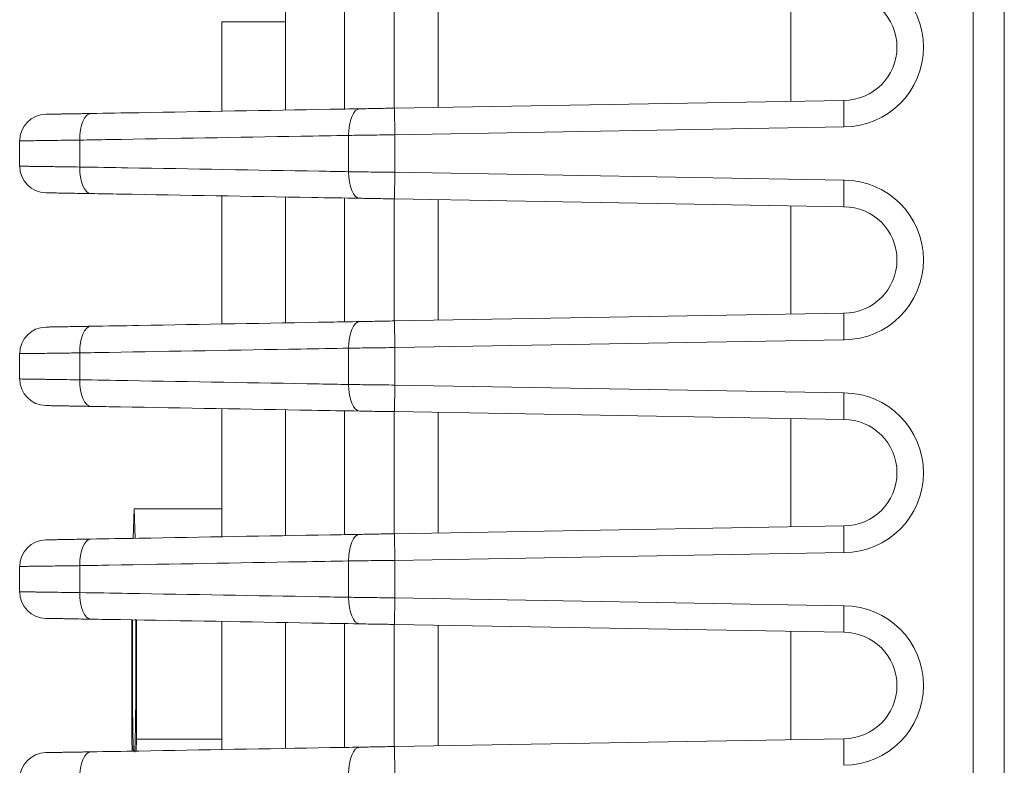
# Model space of a CAD drawing. Header units: millimetres. Extents: x 990 to 1809, y 0 to 562.
# Tile 53 of 256: x 1198 to 1217, y 349 to 363. Entities that reach past the tile are written whole.
import ezdxf

# ---------------------------------------------------------------- set-up
doc = ezdxf.new("R2010")
doc.units = ezdxf.units.MM
doc.layers.add('1', color=7, linetype='Continuous', true_color=0xffffff)

msp = doc.modelspace()

# ---------------------------------------------------------------- linework, layer by layer
at = {"layer": '1', "color": 7, "linetype": 'Continuous', "lineweight": 18}
for p, q in [((1216.353, 298.616), (1216.353, 378.66)), ((1216.94, 378.66), (1216.94, 304.388)), ((1203.421, 361.455), (1203.421, 363.821)), ((1204.528, 363.802), (1204.528, 361.474)), ((1205.467, 361.491), (1205.467, 363.786)), ((1206.29, 363.771), (1206.29, 361.505)), ((1202.221, 361.441), (1202.221, 363.117)), ((1202.221, 363.117), (1203.421, 363.117)), ((1205.469, 361.491), (1213.921, 361.638)), ((1205.469, 361.491), (1205.477, 360.991)), ((1213.925, 361.138), (1205.477, 360.991)), ((1205.477, 360.286), (1205.469, 359.786)), ((1205.477, 360.286), (1213.925, 360.138)), ((1202.221, 359.842), (1202.221, 357.434)), ((1203.421, 357.455), (1203.421, 359.821)), ((1204.528, 359.802), (1204.528, 357.474)), ((1205.467, 357.491), (1205.467, 359.786)), ((1213.921, 359.638), (1205.469, 359.786)), ((1206.29, 359.771), (1206.29, 357.505)), ((1205.469, 357.491), (1213.921, 357.638)), ((1205.477, 356.991), (1205.469, 357.491)), ((1213.925, 357.138), (1205.477, 356.991)), ((1205.477, 356.286), (1205.469, 355.786)), ((1205.477, 356.286), (1213.925, 356.138)), ((1202.221, 355.842), (1202.221, 353.433)), ((1203.421, 353.455), (1203.421, 355.821)), ((1204.528, 355.802), (1204.528, 353.474)), ((1205.467, 353.491), (1205.467, 355.786)), ((1213.921, 355.638), (1205.469, 355.786)), ((1206.29, 355.771), (1206.29, 353.505)), ((1200.573, 353.96), (1200.556, 353.405)), ((1202.221, 353.96), (1200.573, 353.96)), ((1200.59, 353.405), (1200.573, 353.96)), ((1205.469, 353.491), (1213.921, 353.638)), ((1205.477, 352.991), (1205.469, 353.491)), ((1213.925, 353.138), (1205.477, 352.991)), ((1205.469, 351.786), (1205.477, 352.286)), ((1205.477, 352.286), (1213.925, 352.138)), ((1200.529, 351.872), (1200.529, 349.63)), ((1200.616, 349.63), (1200.616, 351.87)), ((1202.221, 351.842), (1202.221, 349.433)), ((1203.421, 349.455), (1203.421, 351.821)), ((1204.528, 351.802), (1204.528, 349.474)), ((1205.467, 349.491), (1205.467, 351.786)), ((1213.921, 351.638), (1205.469, 351.786)), ((1206.29, 351.771), (1206.29, 349.505)), ((1200.529, 349.63), (1200.536, 349.404)), ((1200.61, 349.406), (1200.616, 349.63)), ((1202.221, 349.63), (1200.616, 349.63)), ((1205.469, 349.491), (1213.921, 349.638)), ((1205.469, 349.491), (1205.477, 348.991))]:
    msp.add_line(p, q, dxfattribs=at)
for centre, radius, start, end in [((1213.921, 362.638), 1.5, 270.1835, 89.8165), ((1213.921, 362.638), 1, 270, 90), ((1198.921, 360.876), 0.5, 91, 180), ((1198.921, 360.4), 0.5, 180, 269), ((1213.921, 358.638), 1.5, 270.1835, 89.8165), ((1213.921, 358.638), 1, 270, 90), ((1198.921, 356.876), 0.5, 91, 180), ((1198.921, 356.4), 0.5, 180, 269), ((1213.921, 354.638), 1.5, 270.1835, 89.8165), ((1213.921, 354.638), 1, 270, 90), ((1198.921, 352.876), 0.5, 91, 180), ((1198.921, 352.4), 0.5, 180, 269), ((1213.921, 350.638), 1.5, 270.1835, 89.8165), ((1213.921, 350.638), 1, 270, 90), ((1198.921, 348.876), 0.5, 91, 180)]:
    msp.add_arc(centre, radius, start, end, dxfattribs=at)
for centre, major_axis, ratio, start_param, end_param in [((1199.768, 360.891), (0.009, -0.5), 0.434696, 3.141593, 4.704801), ((1204.825, 360.979), (-0.009, 0.5), 0.434695, 0, 1.563209), ((1199.768, 360.385), (0.009, 0.5), 0.434696, 1.578384, 3.141593), ((1204.825, 360.297), (0.009, 0.5), 0.434696, 1.578384, 3.141593), ((1204.825, 356.979), (-0.009, 0.5), 0.434696, 0, 1.563209), ((1199.768, 356.891), (0.009, -0.5), 0.434696, 3.141593, 4.704802), ((1199.768, 356.385), (0.009, 0.5), 0.434696, 1.578384, 3.141593), ((1204.825, 356.297), (0.009, 0.5), 0.434696, 1.578384, 3.141593), ((1199.768, 352.891), (0.009, -0.5), 0.434695, 3.141593, 4.704802), ((1204.825, 352.979), (0.009, -0.5), 0.434696, 3.141593, 4.704802), ((1199.768, 352.385), (0.009, 0.5), 0.434695, 1.578384, 3.141593), ((1204.825, 352.297), (0.009, 0.5), 0.434695, 1.578384, 3.141593), ((1200.573, 351.073), (0, 1.85), 0.017452, 3.561781, 5.165564), ((1200.573, 351.073), (0, 1.85), 0.017452, 1.122727, 2.706924), ((1204.825, 348.979), (0.009, -0.5), 0.434695, 3.141593, 4.704802), ((1199.768, 348.891), (0.009, -0.5), 0.434695, 3.141593, 4.704802)]:
    msp.add_ellipse(centre, major_axis=major_axis, ratio=ratio, start_param=start_param, end_param=end_param, dxfattribs=at)
for points, degree in [([(1212.922, 363.656), (1212.922, 361.621)], 1), ([(1204.608, 360.297), (1204.608, 360.524), (1204.608, 360.752), (1204.608, 360.979)], 3), ([(1205.477, 360.991), (1205.477, 360.756), (1205.477, 360.521), (1205.477, 360.286)], 3), ([(1198.42, 360.4), (1198.42, 360.559), (1198.42, 360.717), (1198.42, 360.876)], 3), ([(1199.551, 360.891), (1199.551, 360.722), (1199.551, 360.554), (1199.551, 360.385)], 3), ([(1212.922, 359.656), (1212.922, 357.621)], 1), ([(1199.551, 356.891), (1199.551, 356.722), (1199.551, 356.554), (1199.551, 356.385)], 3), ([(1204.608, 356.297), (1204.608, 356.524), (1204.608, 356.752), (1204.608, 356.979)], 3), ([(1205.477, 356.991), (1205.477, 356.756), (1205.477, 356.521), (1205.477, 356.286)], 3), ([(1198.42, 356.4), (1198.42, 356.559), (1198.42, 356.717), (1198.42, 356.876)], 3), ([(1212.922, 355.656), (1212.922, 353.621)], 1), ([(1205.477, 352.991), (1205.477, 352.756), (1205.477, 352.521), (1205.477, 352.286)], 3), ([(1198.42, 352.4), (1198.42, 352.559), (1198.42, 352.717), (1198.42, 352.876)], 3), ([(1199.551, 352.891), (1199.551, 352.722), (1199.551, 352.554), (1199.551, 352.385)], 3), ([(1204.608, 352.297), (1204.608, 352.524), (1204.608, 352.752), (1204.608, 352.979)], 3), ([(1212.922, 351.656), (1212.922, 349.621)], 1)]:
    msp.add_open_spline(points, degree=degree, dxfattribs=at)
for points, knots in [([(1213.925, 361.138), (1213.925, 361.154), (1213.925, 361.171), (1213.925, 361.203), (1213.924, 361.22), (1213.924, 361.252), (1213.924, 361.268), (1213.924, 361.299), (1213.923, 361.33), (1213.923, 361.359), (1213.923, 361.388), (1213.923, 361.403), (1213.922, 361.443), (1213.922, 361.469), (1213.922, 361.503), (1213.922, 361.514), (1213.921, 361.535), (1213.921, 361.545), (1213.921, 361.572), (1213.921, 361.587), (1213.921, 361.606), (1213.921, 361.612), (1213.921, 361.621), (1213.921, 361.625), (1213.921, 361.635), (1213.921, 361.638), (1213.921, 361.638)], [0, 0, 0, 0, 0.0625, 0.0625, 0.125, 0.125, 0.1875, 0.1875, 0.25, 0.3125, 0.3125, 0.375, 0.375, 0.5, 0.5, 0.5625, 0.5625, 0.625, 0.625, 0.75, 0.75, 0.8125, 0.8125, 0.875, 0.875, 1, 1, 1, 1]), ([(1198.912, 361.376), (1198.912, 361.376), (1198.917, 361.376), (1198.936, 361.377), (1198.951, 361.377), (1198.975, 361.377), (1198.98, 361.377), (1198.991, 361.378), (1198.997, 361.378), (1199.015, 361.378), (1199.028, 361.378), (1199.071, 361.379), (1199.104, 361.379), (1199.159, 361.38), (1199.179, 361.381), (1199.21, 361.381), (1199.221, 361.382), (1199.242, 361.382), (1199.253, 361.382), (1199.31, 361.383), (1199.408, 361.385), (1199.518, 361.387), (1199.605, 361.388), (1199.635, 361.389), (1199.697, 361.39), (1199.728, 361.39), (1199.76, 361.391)], [0, 0, 0, 0, 0.125, 0.125, 0.25, 0.25, 0.28125, 0.28125, 0.3125, 0.3125, 0.375, 0.375, 0.5, 0.5, 0.5625, 0.5625, 0.59375, 0.59375, 0.625, 0.625, 0.75, 0.875, 0.875, 0.9375, 0.9375, 1, 1, 1, 1]), ([(1199.76, 361.391), (1200.06, 361.396), (1200.36, 361.401), (1201.861, 361.428), (1203.061, 361.449), (1204.447, 361.473), (1204.632, 361.476), (1204.817, 361.479)], [0, 0, 0, 0, 0.17806, 0.17806, 0.890298, 0.890298, 1, 1, 1, 1]), ([(1204.817, 361.479), (1204.868, 361.48), (1204.971, 361.482), (1205.132, 361.485), (1205.243, 361.487), (1205.356, 361.489), (1205.412, 361.49), (1205.469, 361.491)], [0, 0, 0, 0, 0.25, 0.5, 0.75, 0.75, 1, 1, 1, 1]), ([(1204.608, 360.979), (1204.308, 360.974), (1204.008, 360.969), (1202.507, 360.943), (1201.306, 360.922), (1199.921, 360.897), (1199.736, 360.894), (1199.551, 360.891)], [0, 0, 0, 0, 0.17806, 0.17806, 0.890298, 0.890298, 1, 1, 1, 1]), ([(1205.477, 360.991), (1205.402, 360.99), (1205.327, 360.989), (1205.177, 360.987), (1205.103, 360.986), (1204.957, 360.984), (1204.886, 360.983), (1204.745, 360.981), (1204.676, 360.98), (1204.608, 360.979)], [0, 0, 0, 0, 0.25, 0.25, 0.5, 0.5, 0.75, 0.75, 1, 1, 1, 1]), ([(1199.551, 360.891), (1199.509, 360.89), (1199.467, 360.89), (1199.385, 360.889), (1199.345, 360.888), (1199.228, 360.887), (1199.081, 360.885), (1198.952, 360.883), (1198.876, 360.882), (1198.861, 360.882), (1198.832, 360.882), (1198.79, 360.881), (1198.751, 360.881), (1198.676, 360.88), (1198.633, 360.879), (1198.576, 360.878), (1198.558, 360.878), (1198.534, 360.878), (1198.526, 360.878), (1198.512, 360.877), (1198.505, 360.877), (1198.472, 360.877), (1198.453, 360.877), (1198.427, 360.876), (1198.42, 360.876), (1198.42, 360.876)], [0, 0, 0, 0, 0.0625, 0.0625, 0.125, 0.125, 0.25, 0.375, 0.375, 0.40625, 0.40625, 0.4375, 0.5, 0.5, 0.625, 0.625, 0.6875, 0.6875, 0.71875, 0.71875, 0.75, 0.75, 0.875, 0.875, 1, 1, 1, 1]), ([(1198.42, 360.4), (1198.42, 360.4), (1198.422, 360.4), (1198.429, 360.4), (1198.434, 360.4), (1198.454, 360.4), (1198.493, 360.399), (1198.557, 360.398), (1198.605, 360.398), (1198.615, 360.397), (1198.635, 360.397), (1198.667, 360.397), (1198.703, 360.396), (1198.777, 360.395), (1198.832, 360.395), (1198.922, 360.393), (1198.953, 360.393), (1199.002, 360.392), (1199.019, 360.392), (1199.053, 360.392), (1199.07, 360.391), (1199.157, 360.39), (1199.231, 360.389), (1199.385, 360.387), (1199.466, 360.386), (1199.551, 360.385)], [0, 0, 0, 0, 0.0625, 0.0625, 0.125, 0.125, 0.25, 0.375, 0.375, 0.40625, 0.40625, 0.4375, 0.5, 0.5, 0.625, 0.625, 0.6875, 0.6875, 0.71875, 0.71875, 0.75, 0.75, 0.875, 0.875, 1, 1, 1, 1]), ([(1199.551, 360.385), (1199.851, 360.38), (1200.151, 360.375), (1201.652, 360.349), (1202.853, 360.328), (1204.238, 360.303), (1204.423, 360.3), (1204.608, 360.297)], [0, 0, 0, 0, 0.17806, 0.17806, 0.890298, 0.890298, 1, 1, 1, 1]), ([(1204.608, 360.297), (1204.676, 360.296), (1204.745, 360.295), (1204.886, 360.293), (1204.957, 360.292), (1205.103, 360.29), (1205.177, 360.289), (1205.327, 360.288), (1205.402, 360.287), (1205.477, 360.286)], [0, 0, 0, 0, 0.25, 0.25, 0.5, 0.5, 0.75, 0.75, 1, 1, 1, 1]), ([(1213.925, 360.138), (1213.925, 360.122), (1213.925, 360.106), (1213.925, 360.073), (1213.924, 360.056), (1213.924, 360.024), (1213.924, 360.008), (1213.924, 359.977), (1213.923, 359.946), (1213.923, 359.917), (1213.923, 359.888), (1213.923, 359.874), (1213.922, 359.833), (1213.922, 359.808), (1213.922, 359.773), (1213.922, 359.762), (1213.921, 359.741), (1213.921, 359.731), (1213.921, 359.704), (1213.921, 359.689), (1213.921, 359.67), (1213.921, 359.664), (1213.921, 359.655), (1213.921, 359.651), (1213.921, 359.641), (1213.921, 359.638), (1213.921, 359.638)], [0, 0, 0, 0, 0.0625, 0.0625, 0.125, 0.125, 0.1875, 0.1875, 0.25, 0.3125, 0.3125, 0.375, 0.375, 0.5, 0.5, 0.5625, 0.5625, 0.625, 0.625, 0.75, 0.75, 0.8125, 0.8125, 0.875, 0.875, 1, 1, 1, 1]), ([(1199.76, 359.885), (1199.696, 359.886), (1199.635, 359.887), (1199.519, 359.889), (1199.464, 359.89), (1199.399, 359.892), (1199.386, 359.892), (1199.361, 359.892), (1199.348, 359.892), (1199.311, 359.893), (1199.288, 359.894), (1199.22, 359.895), (1199.179, 359.895), (1199.123, 359.896), (1199.106, 359.897), (1199.081, 359.897), (1199.073, 359.897), (1199.057, 359.898), (1199.05, 359.898), (1199.014, 359.898), (1198.966, 359.899), (1198.937, 359.9), (1198.922, 359.9), (1198.918, 359.9), (1198.913, 359.9), (1198.912, 359.9), (1198.912, 359.9)], [0, 0, 0, 0, 0.125, 0.125, 0.25, 0.25, 0.28125, 0.28125, 0.3125, 0.3125, 0.375, 0.375, 0.5, 0.5, 0.5625, 0.5625, 0.59375, 0.59375, 0.625, 0.625, 0.75, 0.875, 0.875, 0.9375, 0.9375, 1, 1, 1, 1]), ([(1204.817, 359.797), (1204.516, 359.802), (1204.216, 359.807), (1202.716, 359.834), (1201.515, 359.855), (1200.129, 359.879), (1199.945, 359.882), (1199.76, 359.885)], [0, 0, 0, 0, 0.17806, 0.17806, 0.890298, 0.890298, 1, 1, 1, 1]), ([(1205.469, 359.786), (1205.412, 359.787), (1205.356, 359.788), (1205.243, 359.79), (1205.132, 359.791), (1204.971, 359.794), (1204.868, 359.796), (1204.817, 359.797)], [0, 0, 0, 0, 0.25, 0.25, 0.5, 0.75, 1, 1, 1, 1]), ([(1213.925, 357.138), (1213.925, 357.154), (1213.925, 357.171), (1213.925, 357.203), (1213.924, 357.22), (1213.924, 357.252), (1213.924, 357.268), (1213.924, 357.299), (1213.923, 357.33), (1213.923, 357.359), (1213.923, 357.388), (1213.923, 357.403), (1213.922, 357.443), (1213.922, 357.469), (1213.922, 357.503), (1213.922, 357.514), (1213.921, 357.535), (1213.921, 357.545), (1213.921, 357.572), (1213.921, 357.587), (1213.921, 357.606), (1213.921, 357.612), (1213.921, 357.621), (1213.921, 357.625), (1213.921, 357.635), (1213.921, 357.638), (1213.921, 357.638)], [0, 0, 0, 0, 0.0625, 0.0625, 0.125, 0.125, 0.1875, 0.1875, 0.25, 0.3125, 0.3125, 0.375, 0.375, 0.5, 0.5, 0.5625, 0.5625, 0.625, 0.625, 0.75, 0.75, 0.8125, 0.8125, 0.875, 0.875, 1, 1, 1, 1]), ([(1199.76, 357.391), (1200.06, 357.396), (1200.36, 357.401), (1201.861, 357.428), (1203.061, 357.449), (1204.447, 357.473), (1204.632, 357.476), (1204.817, 357.479)], [0, 0, 0, 0, 0.17806, 0.17806, 0.890298, 0.890298, 1, 1, 1, 1]), ([(1204.817, 357.479), (1204.868, 357.48), (1204.971, 357.482), (1205.132, 357.485), (1205.243, 357.487), (1205.356, 357.489), (1205.412, 357.49), (1205.469, 357.491)], [0, 0, 0, 0, 0.25, 0.5, 0.75, 0.75, 1, 1, 1, 1]), ([(1198.912, 357.376), (1198.912, 357.376), (1198.917, 357.376), (1198.936, 357.377), (1198.951, 357.377), (1198.975, 357.377), (1198.98, 357.377), (1198.991, 357.378), (1198.997, 357.378), (1199.015, 357.378), (1199.028, 357.378), (1199.071, 357.379), (1199.104, 357.379), (1199.159, 357.38), (1199.179, 357.381), (1199.21, 357.381), (1199.221, 357.382), (1199.242, 357.382), (1199.253, 357.382), (1199.31, 357.383), (1199.408, 357.385), (1199.518, 357.387), (1199.605, 357.388), (1199.635, 357.389), (1199.697, 357.39), (1199.728, 357.39), (1199.76, 357.391)], [0, 0, 0, 0, 0.125, 0.125, 0.25, 0.25, 0.28125, 0.28125, 0.3125, 0.3125, 0.375, 0.375, 0.5, 0.5, 0.5625, 0.5625, 0.59375, 0.59375, 0.625, 0.625, 0.75, 0.875, 0.875, 0.9375, 0.9375, 1, 1, 1, 1]), ([(1199.551, 356.891), (1199.509, 356.89), (1199.467, 356.89), (1199.385, 356.889), (1199.345, 356.888), (1199.228, 356.887), (1199.081, 356.885), (1198.952, 356.883), (1198.876, 356.882), (1198.861, 356.882), (1198.832, 356.882), (1198.79, 356.881), (1198.751, 356.881), (1198.676, 356.88), (1198.633, 356.879), (1198.576, 356.878), (1198.558, 356.878), (1198.534, 356.878), (1198.526, 356.878), (1198.512, 356.877), (1198.505, 356.877), (1198.472, 356.877), (1198.453, 356.877), (1198.427, 356.876), (1198.421, 356.876), (1198.42, 356.876)], [0, 0, 0, 0, 0.062541, 0.062541, 0.125081, 0.125081, 0.250162, 0.375243, 0.375243, 0.406513, 0.406513, 0.437784, 0.500324, 0.500324, 0.625405, 0.625405, 0.687946, 0.687946, 0.719216, 0.719216, 0.750486, 0.750486, 0.875567, 0.875567, 1, 1, 1, 1]), ([(1204.608, 356.979), (1204.308, 356.974), (1204.008, 356.969), (1202.507, 356.943), (1201.306, 356.922), (1199.921, 356.897), (1199.736, 356.894), (1199.551, 356.891)], [0, 0, 0, 0, 0.17806, 0.17806, 0.890298, 0.890298, 1, 1, 1, 1]), ([(1205.477, 356.991), (1205.402, 356.99), (1205.327, 356.989), (1205.177, 356.987), (1205.103, 356.986), (1204.957, 356.984), (1204.886, 356.983), (1204.745, 356.981), (1204.676, 356.98), (1204.608, 356.979)], [0, 0, 0, 0, 0.25, 0.25, 0.5, 0.5, 0.75, 0.75, 1, 1, 1, 1]), ([(1198.42, 356.4), (1198.421, 356.4), (1198.422, 356.4), (1198.429, 356.4), (1198.434, 356.4), (1198.454, 356.4), (1198.493, 356.399), (1198.557, 356.398), (1198.605, 356.398), (1198.615, 356.397), (1198.635, 356.397), (1198.667, 356.397), (1198.703, 356.396), (1198.777, 356.395), (1198.832, 356.395), (1198.922, 356.393), (1198.953, 356.393), (1199.002, 356.392), (1199.019, 356.392), (1199.053, 356.392), (1199.07, 356.391), (1199.157, 356.39), (1199.231, 356.389), (1199.385, 356.387), (1199.466, 356.386), (1199.551, 356.385)], [0, 0, 0, 0, 0.062123, 0.062123, 0.124648, 0.124648, 0.249698, 0.374748, 0.374748, 0.406011, 0.406011, 0.437274, 0.499799, 0.499799, 0.624849, 0.624849, 0.687374, 0.687374, 0.718637, 0.718637, 0.749899, 0.749899, 0.87495, 0.87495, 1, 1, 1, 1]), ([(1199.551, 356.385), (1199.851, 356.38), (1200.151, 356.375), (1201.652, 356.349), (1202.853, 356.328), (1204.238, 356.303), (1204.423, 356.3), (1204.608, 356.297)], [0, 0, 0, 0, 0.17806, 0.17806, 0.890298, 0.890298, 1, 1, 1, 1]), ([(1204.608, 356.297), (1204.676, 356.296), (1204.745, 356.295), (1204.886, 356.293), (1204.957, 356.292), (1205.103, 356.29), (1205.177, 356.289), (1205.327, 356.288), (1205.402, 356.287), (1205.477, 356.286)], [0, 0, 0, 0, 0.25, 0.25, 0.5, 0.5, 0.75, 0.75, 1, 1, 1, 1]), ([(1213.925, 356.138), (1213.925, 356.122), (1213.925, 356.106), (1213.925, 356.073), (1213.924, 356.056), (1213.924, 356.024), (1213.924, 356.008), (1213.924, 355.977), (1213.923, 355.946), (1213.923, 355.917), (1213.923, 355.888), (1213.923, 355.874), (1213.922, 355.833), (1213.922, 355.808), (1213.922, 355.773), (1213.922, 355.762), (1213.921, 355.741), (1213.921, 355.731), (1213.921, 355.704), (1213.921, 355.689), (1213.921, 355.67), (1213.921, 355.664), (1213.921, 355.655), (1213.921, 355.651), (1213.921, 355.641), (1213.921, 355.638), (1213.921, 355.638)], [0, 0, 0, 0, 0.0625, 0.0625, 0.125, 0.125, 0.1875, 0.1875, 0.25, 0.3125, 0.3125, 0.375, 0.375, 0.5, 0.5, 0.5625, 0.5625, 0.625, 0.625, 0.75, 0.75, 0.8125, 0.8125, 0.875, 0.875, 1, 1, 1, 1]), ([(1199.76, 355.885), (1199.696, 355.886), (1199.635, 355.887), (1199.519, 355.889), (1199.464, 355.89), (1199.399, 355.892), (1199.386, 355.892), (1199.361, 355.892), (1199.348, 355.892), (1199.311, 355.893), (1199.288, 355.894), (1199.22, 355.895), (1199.179, 355.895), (1199.123, 355.896), (1199.106, 355.897), (1199.081, 355.897), (1199.073, 355.897), (1199.057, 355.898), (1199.05, 355.898), (1199.014, 355.898), (1198.966, 355.899), (1198.937, 355.9), (1198.922, 355.9), (1198.918, 355.9), (1198.913, 355.9), (1198.912, 355.9), (1198.912, 355.9)], [0, 0, 0, 0, 0.125, 0.125, 0.25, 0.25, 0.28125, 0.28125, 0.3125, 0.3125, 0.375, 0.375, 0.5, 0.5, 0.5625, 0.5625, 0.59375, 0.59375, 0.625, 0.625, 0.75, 0.875, 0.875, 0.9375, 0.9375, 1, 1, 1, 1]), ([(1204.817, 355.797), (1204.516, 355.802), (1204.216, 355.807), (1202.716, 355.834), (1201.515, 355.855), (1200.129, 355.879), (1199.945, 355.882), (1199.76, 355.885)], [0, 0, 0, 0, 0.17806, 0.17806, 0.890298, 0.890298, 1, 1, 1, 1]), ([(1205.469, 355.786), (1205.412, 355.787), (1205.356, 355.788), (1205.243, 355.79), (1205.132, 355.791), (1204.971, 355.794), (1204.868, 355.796), (1204.817, 355.797)], [0, 0, 0, 0, 0.25, 0.25, 0.5, 0.75, 1, 1, 1, 1]), ([(1213.925, 353.138), (1213.925, 353.154), (1213.925, 353.171), (1213.925, 353.203), (1213.924, 353.22), (1213.924, 353.252), (1213.924, 353.268), (1213.924, 353.299), (1213.923, 353.33), (1213.923, 353.359), (1213.923, 353.388), (1213.923, 353.403), (1213.922, 353.443), (1213.922, 353.469), (1213.922, 353.503), (1213.922, 353.514), (1213.921, 353.535), (1213.921, 353.545), (1213.921, 353.572), (1213.921, 353.587), (1213.921, 353.606), (1213.921, 353.612), (1213.921, 353.621), (1213.921, 353.625), (1213.921, 353.635), (1213.921, 353.638), (1213.921, 353.638)], [0, 0, 0, 0, 0.0625, 0.0625, 0.125, 0.125, 0.1875, 0.1875, 0.25, 0.3125, 0.3125, 0.375, 0.375, 0.5, 0.5, 0.5625, 0.5625, 0.625, 0.625, 0.75, 0.75, 0.8125, 0.8125, 0.875, 0.875, 1, 1, 1, 1]), ([(1198.912, 353.376), (1198.912, 353.376), (1198.917, 353.376), (1198.936, 353.377), (1198.951, 353.377), (1198.975, 353.377), (1198.98, 353.377), (1198.991, 353.378), (1198.997, 353.378), (1199.015, 353.378), (1199.028, 353.378), (1199.071, 353.379), (1199.104, 353.379), (1199.159, 353.38), (1199.179, 353.381), (1199.21, 353.381), (1199.221, 353.382), (1199.242, 353.382), (1199.253, 353.382), (1199.31, 353.383), (1199.408, 353.385), (1199.518, 353.387), (1199.605, 353.388), (1199.635, 353.389), (1199.697, 353.39), (1199.728, 353.39), (1199.76, 353.391)], [0, 0, 0, 0, 0.125, 0.125, 0.25, 0.25, 0.28125, 0.28125, 0.3125, 0.3125, 0.375, 0.375, 0.5, 0.5, 0.5625, 0.5625, 0.59375, 0.59375, 0.625, 0.625, 0.75, 0.875, 0.875, 0.9375, 0.9375, 1, 1, 1, 1]), ([(1199.76, 353.391), (1200.06, 353.396), (1200.36, 353.401), (1201.861, 353.428), (1203.061, 353.449), (1204.447, 353.473), (1204.632, 353.476), (1204.817, 353.479)], [0, 0, 0, 0, 0.17806, 0.17806, 0.890298, 0.890298, 1, 1, 1, 1]), ([(1204.817, 353.479), (1204.868, 353.48), (1204.971, 353.482), (1205.132, 353.485), (1205.243, 353.487), (1205.356, 353.489), (1205.412, 353.49), (1205.469, 353.491)], [0, 0, 0, 0, 0.25, 0.5, 0.75, 0.75, 1, 1, 1, 1]), ([(1205.477, 352.991), (1205.402, 352.99), (1205.327, 352.989), (1205.177, 352.987), (1205.103, 352.986), (1204.957, 352.984), (1204.886, 352.983), (1204.745, 352.981), (1204.676, 352.98), (1204.608, 352.979)], [0, 0, 0, 0, 0.25, 0.25, 0.5, 0.5, 0.75, 0.75, 1, 1, 1, 1]), ([(1199.551, 352.891), (1199.509, 352.89), (1199.467, 352.89), (1199.385, 352.889), (1199.345, 352.888), (1199.228, 352.887), (1199.081, 352.885), (1198.952, 352.883), (1198.876, 352.882), (1198.861, 352.882), (1198.832, 352.882), (1198.79, 352.881), (1198.751, 352.881), (1198.676, 352.88), (1198.633, 352.879), (1198.576, 352.878), (1198.558, 352.878), (1198.534, 352.878), (1198.526, 352.878), (1198.512, 352.877), (1198.505, 352.877), (1198.472, 352.877), (1198.453, 352.877), (1198.427, 352.876), (1198.421, 352.876), (1198.42, 352.876)], [0, 0, 0, 0, 0.062543, 0.062543, 0.125086, 0.125086, 0.250172, 0.375258, 0.375258, 0.40653, 0.40653, 0.437801, 0.500344, 0.500344, 0.62543, 0.62543, 0.687973, 0.687973, 0.719245, 0.719245, 0.750516, 0.750516, 0.875602, 0.875602, 1, 1, 1, 1]), ([(1204.608, 352.979), (1204.308, 352.974), (1204.008, 352.969), (1202.507, 352.943), (1201.306, 352.922), (1199.921, 352.897), (1199.736, 352.894), (1199.551, 352.891)], [0, 0, 0, 0, 0.17806, 0.17806, 0.890298, 0.890298, 1, 1, 1, 1]), ([(1198.42, 352.4), (1198.421, 352.4), (1198.422, 352.4), (1198.429, 352.4), (1198.434, 352.4), (1198.454, 352.4), (1198.493, 352.399), (1198.557, 352.398), (1198.605, 352.398), (1198.615, 352.397), (1198.635, 352.397), (1198.667, 352.397), (1198.703, 352.396), (1198.777, 352.395), (1198.832, 352.395), (1198.922, 352.393), (1198.953, 352.393), (1199.002, 352.392), (1199.019, 352.392), (1199.053, 352.392), (1199.07, 352.391), (1199.157, 352.39), (1199.231, 352.389), (1199.385, 352.387), (1199.466, 352.386), (1199.551, 352.385)], [0, 0, 0, 0, 0.062058, 0.062058, 0.124587, 0.124587, 0.249646, 0.374705, 0.374705, 0.40597, 0.40597, 0.437235, 0.499764, 0.499764, 0.624823, 0.624823, 0.687353, 0.687353, 0.718617, 0.718617, 0.749882, 0.749882, 0.874941, 0.874941, 1, 1, 1, 1]), ([(1199.551, 352.385), (1199.851, 352.38), (1200.151, 352.375), (1201.652, 352.349), (1202.853, 352.328), (1204.238, 352.303), (1204.423, 352.3), (1204.608, 352.297)], [0, 0, 0, 0, 0.17806, 0.17806, 0.890298, 0.890298, 1, 1, 1, 1]), ([(1204.608, 352.297), (1204.676, 352.296), (1204.745, 352.295), (1204.886, 352.293), (1204.957, 352.292), (1205.103, 352.29), (1205.177, 352.289), (1205.327, 352.288), (1205.402, 352.287), (1205.477, 352.286)], [0, 0, 0, 0, 0.25, 0.25, 0.5, 0.5, 0.75, 0.75, 1, 1, 1, 1]), ([(1213.925, 352.138), (1213.925, 352.122), (1213.925, 352.106), (1213.925, 352.073), (1213.924, 352.056), (1213.924, 352.024), (1213.924, 352.008), (1213.924, 351.977), (1213.923, 351.946), (1213.923, 351.917), (1213.923, 351.888), (1213.923, 351.874), (1213.922, 351.833), (1213.922, 351.808), (1213.922, 351.773), (1213.922, 351.762), (1213.921, 351.741), (1213.921, 351.731), (1213.921, 351.704), (1213.921, 351.689), (1213.921, 351.67), (1213.921, 351.664), (1213.921, 351.655), (1213.921, 351.651), (1213.921, 351.641), (1213.921, 351.638), (1213.921, 351.638)], [0, 0, 0, 0, 0.0625, 0.0625, 0.125, 0.125, 0.1875, 0.1875, 0.25, 0.3125, 0.3125, 0.375, 0.375, 0.5, 0.5, 0.5625, 0.5625, 0.625, 0.625, 0.75, 0.75, 0.8125, 0.8125, 0.875, 0.875, 1, 1, 1, 1]), ([(1199.76, 351.885), (1199.696, 351.886), (1199.635, 351.887), (1199.519, 351.889), (1199.464, 351.89), (1199.399, 351.892), (1199.386, 351.892), (1199.361, 351.892), (1199.348, 351.892), (1199.311, 351.893), (1199.288, 351.894), (1199.22, 351.895), (1199.179, 351.895), (1199.123, 351.896), (1199.106, 351.897), (1199.081, 351.897), (1199.073, 351.897), (1199.057, 351.898), (1199.05, 351.898), (1199.014, 351.898), (1198.966, 351.899), (1198.937, 351.9), (1198.922, 351.9), (1198.918, 351.9), (1198.913, 351.9), (1198.912, 351.9), (1198.912, 351.9)], [0, 0, 0, 0, 0.125, 0.125, 0.25, 0.25, 0.28125, 0.28125, 0.3125, 0.3125, 0.375, 0.375, 0.5, 0.5, 0.5625, 0.5625, 0.59375, 0.59375, 0.625, 0.625, 0.75, 0.875, 0.875, 0.9375, 0.9375, 1, 1, 1, 1]), ([(1204.817, 351.797), (1204.516, 351.802), (1204.216, 351.807), (1202.716, 351.834), (1201.515, 351.855), (1200.129, 351.879), (1199.945, 351.882), (1199.76, 351.885)], [0, 0, 0, 0, 0.17806, 0.17806, 0.890298, 0.890298, 1, 1, 1, 1]), ([(1205.469, 351.786), (1205.412, 351.787), (1205.356, 351.788), (1205.243, 351.79), (1205.132, 351.791), (1204.971, 351.794), (1204.868, 351.796), (1204.817, 351.797)], [0, 0, 0, 0, 0.25, 0.25, 0.5, 0.75, 1, 1, 1, 1]), ([(1199.76, 349.391), (1200.06, 349.396), (1200.36, 349.401), (1201.861, 349.428), (1203.061, 349.449), (1204.447, 349.473), (1204.632, 349.476), (1204.817, 349.479)], [0, 0, 0, 0, 0.178059, 0.178059, 0.890297, 0.890297, 1, 1, 1, 1]), ([(1204.817, 349.479), (1204.868, 349.48), (1204.971, 349.482), (1205.132, 349.485), (1205.243, 349.487), (1205.356, 349.489), (1205.412, 349.49), (1205.469, 349.491)], [0, 0, 0, 0, 0.25, 0.5, 0.75, 0.75, 1, 1, 1, 1]), ([(1213.925, 349.138), (1213.925, 349.154), (1213.925, 349.171), (1213.925, 349.203), (1213.924, 349.22), (1213.924, 349.252), (1213.924, 349.268), (1213.924, 349.299), (1213.923, 349.33), (1213.923, 349.359), (1213.923, 349.388), (1213.923, 349.403), (1213.922, 349.443), (1213.922, 349.469), (1213.922, 349.503), (1213.922, 349.514), (1213.921, 349.535), (1213.921, 349.545), (1213.921, 349.572), (1213.921, 349.587), (1213.921, 349.606), (1213.921, 349.612), (1213.921, 349.621), (1213.921, 349.625), (1213.921, 349.635), (1213.921, 349.638), (1213.921, 349.638)], [0, 0, 0, 0, 0.0625, 0.0625, 0.125, 0.125, 0.1875, 0.1875, 0.25, 0.3125, 0.3125, 0.375, 0.375, 0.5, 0.5, 0.5625, 0.5625, 0.625, 0.625, 0.75, 0.75, 0.8125, 0.8125, 0.875, 0.875, 1, 1, 1, 1]), ([(1198.912, 349.376), (1198.912, 349.376), (1198.917, 349.376), (1198.936, 349.377), (1198.951, 349.377), (1198.975, 349.377), (1198.98, 349.377), (1198.991, 349.378), (1198.997, 349.378), (1199.015, 349.378), (1199.028, 349.378), (1199.071, 349.379), (1199.104, 349.379), (1199.159, 349.38), (1199.179, 349.381), (1199.21, 349.381), (1199.221, 349.382), (1199.242, 349.382), (1199.253, 349.382), (1199.31, 349.383), (1199.408, 349.385), (1199.518, 349.387), (1199.605, 349.388), (1199.635, 349.389), (1199.697, 349.39), (1199.728, 349.39), (1199.76, 349.391)], [0, 0, 0, 0, 0.125, 0.125, 0.25, 0.25, 0.28125, 0.28125, 0.3125, 0.3125, 0.375, 0.375, 0.5, 0.5, 0.5625, 0.5625, 0.59375, 0.59375, 0.625, 0.625, 0.75, 0.875, 0.875, 0.9375, 0.9375, 1, 1, 1, 1])]:
    msp.add_open_spline(points, degree=3, knots=knots, dxfattribs=at)

doc.saveas('drawing.dxf')
